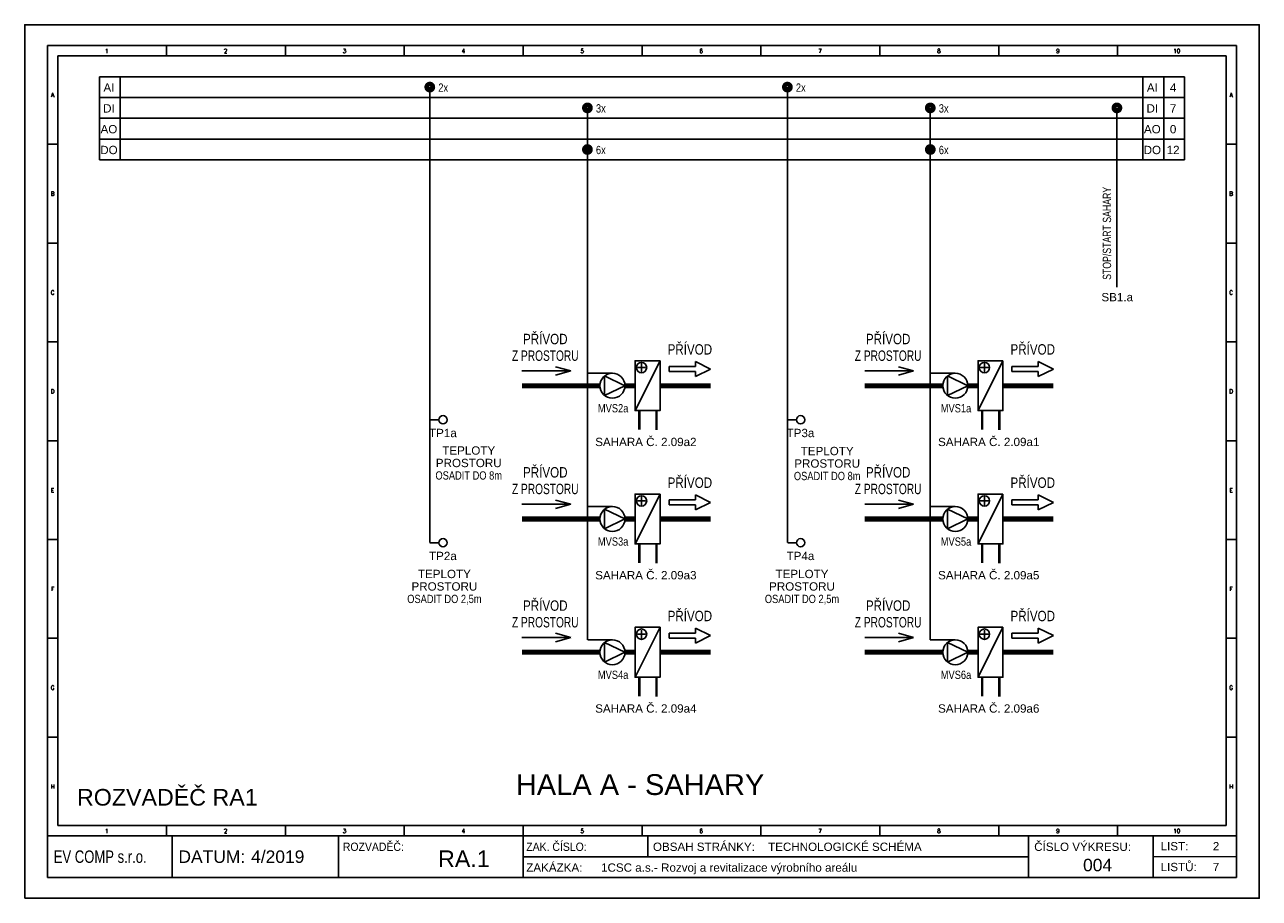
# Model space of a CAD drawing. Header units: millimetres. Extents: x -29085 to 3627694, y -159961 to 2281735.
# Tile 1 of 229: x -29085 to 615, y -150809 to -129809. Entities that reach past the tile are written whole.
import ezdxf
from ezdxf.enums import TextEntityAlignment as Align

# ---------------------------------------------------------------- set-up
doc = ezdxf.new("R2010")
doc.units = ezdxf.units.MM
doc.linetypes.add('ČÁRKOVANÁ2', pattern=[0.375, 0.25, -0.125])
for name, color, linetype in [('Přístroje MaR', 1, 'Continuous'), ('Přístroje VZT', 5, 'Continuous'), ('Výkres', 4, 'Continuous')]:
    doc.layers.add(name, color=color, linetype=linetype)
doc.layers.add('Výkres netisk', color=7, linetype='Continuous', plot=False)
doc.styles.add('ROMANS', font='romans.shx', dxfattribs={"width": 0.8})
doc.styles.get("Standard").update_dxf_attribs({"font": 'arial.ttf'})

msp = doc.modelspace()

# ---------------------------------------------------------------- linework, layer by layer
at = {"layer": 'Přístroje MaR', "linetype": 'ČÁRKOVANÁ2'}
for p, q in [((-19339.9, -142260.9, 46689), (-19339.9, -131311, 46689)), ((-10737.5, -142260.9, 46689), (-10737.5, -131311, 46689)), ((-15547.5, -144595.5, 31126), (-15547.5, -131807.5, 31126)), ((-7299.4, -144595.5, 31126), (-7299.4, -131807.5, 31126)), ((-2810.2, -136121.8, 31126), (-2810.2, -131804.6, 31126)), ((-15547.5, -138187.3, 31126), (-14945.5, -138187.3, 31126)), ((-7299.4, -138187.3, 31126), (-6697.4, -138187.3, 31126)), ((-19339.9, -139305.3, 46689), (-19121.7, -139305.3, 46689)), ((-10737.5, -139305.3, 46689), (-10519.3, -139305.3, 46689)), ((-15547.5, -141391.4, 31126), (-14945.5, -141391.4, 31126)), ((-7299.4, -141391.4, 31126), (-6697.4, -141391.4, 31126)), ((-19339.9, -142260.9, 46689), (-19121.7, -142260.9, 46689)), ((-10737.5, -142260.9, 46689), (-10519.3, -142260.9, 46689)), ((-15547.5, -144595.5, 31126), (-14945.5, -144595.5, 31126)), ((-7299.4, -144595.5, 31126), (-6697.4, -144595.5, 31126))]:
    msp.add_line(p, q, dxfattribs=at)
at = {"layer": 'Přístroje MaR'}
for points, elevation in [([(-19413.3, -131309.4, 112.4, 112.4, 1), (-19266.5, -131309.4, 112.4, 112.4, 1)], 46689), ([(-10810.9, -131309.4, 112.4, 112.4, 1), (-10664.2, -131309.4, 112.4, 112.4, 1)], 46689), ([(-15620.9, -131809.4, 112.4, 112.4, 1), (-15474.2, -131809.4, 112.4, 112.4, 1)], 31126), ([(-7372.8, -131809.4, 112.4, 112.4, 1), (-7226.1, -131809.4, 112.4, 112.4, 1)], 31126), ([(-2883.5, -131809.4, 112.4, 112.4, 1), (-2736.8, -131809.4, 112.4, 112.4, 1)], 31126), ([(-15620.9, -132809.4, 112.4, 112.4, 1), (-15474.2, -132809.4, 112.4, 112.4, 1)], 31126), ([(-7372.8, -132809.4, 112.4, 112.4, 1), (-7226.1, -132809.4, 112.4, 112.4, 1)], 31126)]:
    msp.add_lwpolyline(points, format="xyseb", close=True, dxfattribs=dict(at, elevation=elevation))
for centre in [(-19021.7, -139305.3, 46689), (-10419.3, -139305.3, 46689), (-19021.7, -142260.9, 46689), (-10419.3, -142260.9, 46689)]:
    msp.add_circle(centre, 100, dxfattribs=at)
at = {"layer": 'Přístroje VZT'}
for p, q in [((-16315.1, -138031.4, 31126), (-15950.6, -138132.7, 31126)), ((-13800, -137887.3, 31126), (-14400, -139087.3, 31126)), ((-14347.1, -138052.3, 31126), (-14147.1, -138052.3, 31126)), ((-14247.1, -138152.3, 31126), (-14247.1, -137952.3, 31126)), ((-13584.5, -138026.5, 31126), (-13584.5, -138148, 31126)), ((-13584.5, -138026.5, 31126), (-12949, -138026.5, 31126)), ((-12949, -137905, 31126), (-12949, -138026.5, 31126)), ((-12949, -137905, 31126), (-12584.5, -138087.3, 31126)), ((-12584.5, -138087.3, 31126), (-12949, -138269.5, 31126)), ((-8066.9, -138031.4, 31126), (-7702.4, -138132.7, 31126)), ((-5551.9, -137887.3, 31126), (-6151.9, -139087.3, 31126)), ((-6099, -138052.3, 31126), (-5899, -138052.3, 31126)), ((-5999, -138152.3, 31126), (-5999, -137952.3, 31126)), ((-5336.4, -138026.5, 31126), (-5336.4, -138148, 31126)), ((-5336.4, -138026.5, 31126), (-4700.9, -138026.5, 31126)), ((-4700.9, -137905, 31126), (-4700.9, -138026.5, 31126)), ((-4700.9, -137905, 31126), (-4336.4, -138087.3, 31126)), ((-4336.4, -138087.3, 31126), (-4700.9, -138269.5, 31126)), ((-17125.1, -138132.7, 31126), (-15950.6, -138132.7, 31126)), ((-16315.1, -138233.9, 31126), (-15950.6, -138132.7, 31126)), ((-15133.2, -138253.3, 31126), (-15133.2, -138721.3, 31126)), ((-14645.5, -138487.3, 31126), (-15133.2, -138253.3, 31126)), ((-13584.5, -138148, 31126), (-12949, -138148, 31126)), ((-12949, -138148, 31126), (-12949, -138269.5, 31126)), ((-8876.9, -138132.7, 31126), (-7702.4, -138132.7, 31126)), ((-8066.9, -138233.9, 31126), (-7702.4, -138132.7, 31126)), ((-6885.1, -138253.3, 31126), (-6885.1, -138721.3, 31126)), ((-6397.4, -138487.3, 31126), (-6885.1, -138253.3, 31126)), ((-5336.4, -138148, 31126), (-4700.9, -138148, 31126)), ((-4700.9, -138148, 31126), (-4700.9, -138269.5, 31126)), ((-14645.5, -138487.3, 31126), (-15133.2, -138721.3, 31126)), ((-6397.4, -138487.3, 31126), (-6885.1, -138721.3, 31126)), ((-17125.1, -141336.8, 31126), (-15950.6, -141336.8, 31126)), ((-16315.1, -141235.5, 31126), (-15950.6, -141336.8, 31126)), ((-16315.1, -141438, 31126), (-15950.6, -141336.8, 31126)), ((-13800, -141091.4, 31126), (-14400, -142291.4, 31126)), ((-14347.1, -141256.4, 31126), (-14147.1, -141256.4, 31126)), ((-14247.1, -141356.4, 31126), (-14247.1, -141156.4, 31126)), ((-13584.5, -141230.6, 31126), (-13584.5, -141352.1, 31126)), ((-13584.5, -141230.6, 31126), (-12949, -141230.6, 31126)), ((-13584.5, -141352.1, 31126), (-12949, -141352.1, 31126)), ((-12949, -141109.1, 31126), (-12949, -141230.6, 31126)), ((-12949, -141109.1, 31126), (-12584.5, -141291.4, 31126)), ((-12584.5, -141291.4, 31126), (-12949, -141473.6, 31126)), ((-12949, -141352.1, 31126), (-12949, -141473.6, 31126)), ((-8876.9, -141336.8, 31126), (-7702.4, -141336.8, 31126)), ((-8066.9, -141235.5, 31126), (-7702.4, -141336.8, 31126)), ((-8066.9, -141438, 31126), (-7702.4, -141336.8, 31126)), ((-5551.9, -141091.4, 31126), (-6151.9, -142291.4, 31126)), ((-6099, -141256.4, 31126), (-5899, -141256.4, 31126)), ((-5999, -141356.4, 31126), (-5999, -141156.4, 31126)), ((-5336.4, -141230.6, 31126), (-5336.4, -141352.1, 31126)), ((-5336.4, -141230.6, 31126), (-4700.9, -141230.6, 31126)), ((-5336.4, -141352.1, 31126), (-4700.9, -141352.1, 31126)), ((-4700.9, -141109.1, 31126), (-4700.9, -141230.6, 31126)), ((-4700.9, -141109.1, 31126), (-4336.4, -141291.4, 31126)), ((-4336.4, -141291.4, 31126), (-4700.9, -141473.6, 31126)), ((-4700.9, -141352.1, 31126), (-4700.9, -141473.6, 31126)), ((-15133.2, -141457.4, 31126), (-15133.2, -141925.4, 31126)), ((-14645.5, -141691.4, 31126), (-15133.2, -141457.4, 31126)), ((-6885.1, -141457.4, 31126), (-6885.1, -141925.4, 31126)), ((-6397.4, -141691.4, 31126), (-6885.1, -141457.4, 31126)), ((-14645.5, -141691.4, 31126), (-15133.2, -141925.4, 31126)), ((-6397.4, -141691.4, 31126), (-6885.1, -141925.4, 31126)), ((-13800, -144295.5, 31126), (-14400, -145495.5, 31126)), ((-12949, -144313.2, 31126), (-12949, -144434.7, 31126)), ((-12949, -144313.2, 31126), (-12584.5, -144495.5, 31126)), ((-5551.9, -144295.5, 31126), (-6151.9, -145495.5, 31126)), ((-4700.9, -144313.2, 31126), (-4700.9, -144434.7, 31126)), ((-4700.9, -144313.2, 31126), (-4336.4, -144495.5, 31126)), ((-17125.1, -144540.9, 31126), (-15950.6, -144540.9, 31126)), ((-16315.1, -144439.6, 31126), (-15950.6, -144540.9, 31126)), ((-16315.1, -144642.1, 31126), (-15950.6, -144540.9, 31126)), ((-14347.1, -144460.5, 31126), (-14147.1, -144460.5, 31126)), ((-14247.1, -144560.5, 31126), (-14247.1, -144360.5, 31126)), ((-13584.5, -144434.7, 31126), (-13584.5, -144556.2, 31126)), ((-13584.5, -144434.7, 31126), (-12949, -144434.7, 31126)), ((-13584.5, -144556.2, 31126), (-12949, -144556.2, 31126)), ((-12584.5, -144495.5, 31126), (-12949, -144677.7, 31126)), ((-12949, -144556.2, 31126), (-12949, -144677.7, 31126)), ((-8876.9, -144540.9, 31126), (-7702.4, -144540.9, 31126)), ((-8066.9, -144439.6, 31126), (-7702.4, -144540.9, 31126)), ((-8066.9, -144642.1, 31126), (-7702.4, -144540.9, 31126)), ((-6099, -144460.5, 31126), (-5899, -144460.5, 31126)), ((-5999, -144560.5, 31126), (-5999, -144360.5, 31126)), ((-5336.4, -144434.7, 31126), (-5336.4, -144556.2, 31126)), ((-5336.4, -144434.7, 31126), (-4700.9, -144434.7, 31126)), ((-5336.4, -144556.2, 31126), (-4700.9, -144556.2, 31126)), ((-4336.4, -144495.5, 31126), (-4700.9, -144677.7, 31126)), ((-4700.9, -144556.2, 31126), (-4700.9, -144677.7, 31126)), ((-15133.2, -144661.4, 31126), (-15133.2, -145129.5, 31126)), ((-14645.5, -144895.5, 31126), (-15133.2, -144661.4, 31126)), ((-14645.5, -144895.5, 31126), (-15133.2, -145129.5, 31126)), ((-6885.1, -144661.4, 31126), (-6885.1, -145129.5, 31126)), ((-6397.4, -144895.5, 31126), (-6885.1, -144661.4, 31126)), ((-6397.4, -144895.5, 31126), (-6885.1, -145129.5, 31126))]:
    msp.add_line(p, q, dxfattribs=at)
at = {"layer": 'Přístroje VZT', "elevation": 31126}
for points in [[(-13800, -137887.3), (-14400, -137887.3), (-14400, -139087.3), (-13800, -139087.3)], [(-5551.9, -137887.3), (-6151.9, -137887.3), (-6151.9, -139087.3), (-5551.9, -139087.3)], [(-13800, -141091.4), (-14400, -141091.4), (-14400, -142291.4), (-13800, -142291.4)], [(-5551.9, -141091.4), (-6151.9, -141091.4), (-6151.9, -142291.4), (-5551.9, -142291.4)], [(-13800, -144295.5), (-14400, -144295.5), (-14400, -145495.5), (-13800, -145495.5)], [(-5551.9, -144295.5), (-6151.9, -144295.5), (-6151.9, -145495.5), (-5551.9, -145495.5)]]:
    msp.add_lwpolyline(points, close=True, dxfattribs=at)
for points in [[(-15245.5, -138487.3, 121.5, 121.5, 0), (-17125.1, -138487.3, 0, 0, 0)], [(-14400, -138487.3, 121.5, 121.5, 0), (-14645.5, -138487.3, 0, 0, 0)], [(-12584.5, -138487.3, 121.5, 121.5, 0), (-13800, -138487.3, 0, 0, 0)], [(-6997.4, -138487.3, 121.5, 121.5, 0), (-8876.9, -138487.3, 0, 0, 0)], [(-6151.9, -138487.3, 121.5, 121.5, 0), (-6397.4, -138487.3, 0, 0, 0)], [(-4336.4, -138487.3, 121.5, 121.5, 0), (-5551.9, -138487.3, 0, 0, 0)], [(-15245.5, -141691.4, 121.5, 121.5, 0), (-17125.1, -141691.4, 0, 0, 0)], [(-14400, -141691.4, 121.5, 121.5, 0), (-14645.5, -141691.4, 0, 0, 0)], [(-12584.5, -141691.4, 121.5, 121.5, 0), (-13800, -141691.4, 0, 0, 0)], [(-6997.4, -141691.4, 121.5, 121.5, 0), (-8876.9, -141691.4, 0, 0, 0)], [(-6151.9, -141691.4, 121.5, 121.5, 0), (-6397.4, -141691.4, 0, 0, 0)], [(-4336.4, -141691.4, 121.5, 121.5, 0), (-5551.9, -141691.4, 0, 0, 0)], [(-15245.5, -144895.5, 121.5, 121.5, 0), (-17125.1, -144895.5, 0, 0, 0)], [(-14400, -144895.5, 121.5, 121.5, 0), (-14645.5, -144895.5, 0, 0, 0)], [(-12584.5, -144895.5, 121.5, 121.5, 0), (-13800, -144895.5, 0, 0, 0)], [(-6997.4, -144895.5, 121.5, 121.5, 0), (-8876.9, -144895.5, 0, 0, 0)], [(-6151.9, -144895.5, 121.5, 121.5, 0), (-6397.4, -144895.5, 0, 0, 0)], [(-4336.4, -144895.5, 121.5, 121.5, 0), (-5551.9, -144895.5, 0, 0, 0)]]:
    msp.add_lwpolyline(points, format="xyseb", dxfattribs=at)
at = {"layer": 'Přístroje VZT', "linetype": 'ČÁRKOVANÁ2', "lineweight": 0, "elevation": 31126}
for points in [[(-14298.1, -139547.7, 60, 60, 0), (-14298.1, -139087.3, 0, 0, 0)], [(-6050, -139547.7, 60, 60, 0), (-6050, -139087.3, 0, 0, 0)], [(-14298.1, -142751.7, 60, 60, 0), (-14298.1, -142291.4, 0, 0, 0)], [(-6050, -142751.7, 60, 60, 0), (-6050, -142291.4, 0, 0, 0)], [(-14298.1, -145955.8, 60, 60, 0), (-14298.1, -145495.5, 0, 0, 0)], [(-6050, -145955.8, 60, 60, 0), (-6050, -145495.5, 0, 0, 0)]]:
    msp.add_lwpolyline(points, format="xyseb", dxfattribs=at)
at = {"layer": 'Přístroje VZT', "linetype": 'Continuous', "lineweight": 0, "elevation": 31126}
for points in [[(-13886, -139552.3, 60, 60, 0), (-13886, -139087.3, 0, 0, 0)], [(-5637.9, -139552.3, 60, 60, 0), (-5637.9, -139087.3, 0, 0, 0)], [(-13886, -142756.4, 60, 60, 0), (-13886, -142291.4, 0, 0, 0)], [(-5637.9, -142756.4, 60, 60, 0), (-5637.9, -142291.4, 0, 0, 0)], [(-13886, -145960.5, 60, 60, 0), (-13886, -145495.5, 0, 0, 0)], [(-5637.9, -145960.5, 60, 60, 0), (-5637.9, -145495.5, 0, 0, 0)]]:
    msp.add_lwpolyline(points, format="xyseb", dxfattribs=at)
at = {"layer": 'Přístroje VZT'}
for centre, radius in [((-14247.1, -138052.3, 31126), 125), ((-5999, -138052.3, 31126), 125), ((-14945.5, -138487.3, 31126), 300), ((-6697.4, -138487.3, 31126), 300), ((-14247.1, -141256.4, 31126), 125), ((-5999, -141256.4, 31126), 125), ((-14945.5, -141691.4, 31126), 300), ((-6697.4, -141691.4, 31126), 300), ((-14247.1, -144460.5, 31126), 125), ((-5999, -144460.5, 31126), 125), ((-14945.5, -144895.5, 31126), 300), ((-6697.4, -144895.5, 31126), 300)]:
    msp.add_circle(centre, radius, dxfattribs=at)
at = {"layer": 'Výkres'}
for p, q in [((-28534.9, -130309.4, 31126), (-25674.9, -130309.4, 31126)), ((-28534.9, -130309.4, 31126), (-28534.9, -132684.4, 31126)), ((-28534.9, -130309.4, 31126), (-28534.9, -133169.4, 31126)), ((-28534.9, -130309.4, 31126), (-28534.9, -130809.4, 31126)), ((-28534.9, -130309.4, 31126), (-28034.9, -130309.4, 31126)), ((-25674.9, -130309.4, 31126), (-22814.9, -130309.4, 31126)), ((-25674.9, -130309.4, 31126), (-25674.9, -130559.4, 31126)), ((-22814.9, -130309.4, 31126), (-22814.9, -130559.4, 31126)), ((-19954.9, -130309.4, 31126), (-19954.9, -130559.4, 31126)), ((-17094.9, -130309.4, 31126), (-17094.9, -130559.4, 31126)), ((-14234.9, -130309.4, 31126), (-14234.9, -130559.4, 31126)), ((-11374.9, -130309.4, 31126), (-11374.9, -130559.4, 31126)), ((-8514.9, -130309.4, 31126), (-8514.9, -130559.4, 31126)), ((-5654.9, -130309.4, 31126), (-5654.9, -130559.4, 31126)), ((-2794.9, -130309.4, 31126), (-2794.9, -130559.4, 31126)), ((65.1, -130309.4, 31126), (-434.9, -130309.4, 31126)), ((-28284.9, -130559.4, 31126), (-184.9, -130559.4, 31126)), ((-28284.9, -130559.4, 31126), (-28284.9, -149059.4, 31126)), ((-184.9, -130559.4, 31126), (-184.9, -149059.4, 31126)), ((-27284.9, -131059.4, 31126), (-1184.9, -131059.4, 31126)), ((-27284.9, -133059.4, 31126), (-27284.9, -131059.4, 31126)), ((-26784.9, -133059.4, 31126), (-26784.9, -131059.4, 31126)), ((-2184.9, -131059.4, 31126), (-2184.9, -133059.4, 31126)), ((-1684.9, -131059.4, 31126), (-1684.9, -133059.4, 31126)), ((-1184.9, -131059.4, 31126), (-1184.9, -131059.4, 31126)), ((-1184.9, -131059.4, 31126), (-1184.9, -133059.4, 31126)), ((-27284.9, -131559.4, 31126), (-1184.9, -131559.4, 31126)), ((-27284.9, -132059.4, 31126), (-1184.9, -132059.4, 31126)), ((-28534.9, -132684.4, 31126), (-28284.9, -132684.4, 31126)), ((-27284.9, -132559.4, 31126), (-1184.9, -132559.4, 31126)), ((-184.9, -132684.4, 31126), (65.1, -132684.4, 31126)), ((-27284.9, -133059.4, 31126), (-1184.9, -133059.4, 31126)), ((-28534.9, -135059.4, 31126), (-28284.9, -135059.4, 31126)), ((-184.9, -135059.4, 31126), (65.1, -135059.4, 31126)), ((-28534.9, -137434.4, 31126), (-28284.9, -137434.4, 31126)), ((-184.9, -137434.4, 31126), (65.1, -137434.4, 31126)), ((-28534.9, -139809.4, 31126), (-28284.9, -139809.4, 31126)), ((-184.9, -139809.4, 31126), (65.1, -139809.4, 31126)), ((-28534.9, -142184.4, 31126), (-28284.9, -142184.4, 31126)), ((-184.9, -142184.4, 31126), (65.1, -142184.4, 31126)), ((-28534.9, -144559.4, 31126), (-28284.9, -144559.4, 31126)), ((-184.9, -144559.4, 31126), (65.1, -144559.4, 31126)), ((-184.9, -144559.4, 31126), (65.1, -144559.4, 31126)), ((-28534.9, -149309.4, 31126), (-28534.9, -145509.4, 31126)), ((-28534.9, -149309.4, 31126), (-28534.9, -145509.4, 31126)), ((-28534.9, -146934.4, 31126), (-28284.9, -146934.4, 31126)), ((-184.9, -146934.4, 31126), (65.1, -146934.4, 31126)), ((-184.9, -149059.4, 31126), (-28284.9, -149059.4, 31126)), ((-25674.9, -149059.4, 31126), (-25674.9, -149309.4, 31126)), ((-22814.9, -149059.4, 31126), (-22814.9, -149309.4, 31126)), ((-19954.9, -149059.4, 31126), (-19954.9, -149309.4, 31126)), ((-17094.9, -149059.4, 31126), (-17094.9, -149309.4, 31126)), ((-14234.9, -149059.4, 31126), (-14234.9, -149309.4, 31126)), ((-11374.9, -149059.4, 31126), (-11374.9, -149309.4, 31126)), ((-8514.9, -149059.4, 31126), (-8514.9, -149309.4, 31126)), ((-5654.9, -149059.4, 31126), (-5654.9, -149309.4, 31126)), ((-2794.9, -149059.4, 31126), (-2794.9, -149309.4, 31126)), ((-28534.9, -149309.4, 31126), (65.1, -149309.4, 31126)), ((-28534.9, -149309.4, 31126), (-24959.9, -149309.4, 31126)), ((-25534.9, -150309.4, 31126), (-25534.9, -149309.4, 31126)), ((-21534.9, -150309.4, 31126), (-21534.9, -149309.4, 31126)), ((-17094.9, -150309.4, 31126), (-17094.9, -149309.4, 31126)), ((-14094.9, -149809.4, 31126), (-14094.9, -149309.4, 31126)), ((-4934.9, -150309.4, 31126), (-4934.9, -149309.4, 31126)), ((-1934.9, -150309.4, 31126), (-1934.9, -149309.4, 31126)), ((-4934.9, -149809.4, 31126), (-17094.9, -149809.4, 31126)), ((-1934.9, -149809.4, 31126), (65.1, -149807.9, 31126))]:
    msp.add_line(p, q, dxfattribs=at)
at = {"layer": 'Výkres', "elevation": 31126}
msp.add_lwpolyline([(65.1, -150309.4), (-28534.9, -150309.4), (-28534.9, -130309.4), (65.1, -130309.4), (65.1, -150309.4)], close=True, dxfattribs=at)
at = {"layer": 'Výkres netisk', "color": 7, "elevation": 31126}
msp.add_lwpolyline([(-29084.9, -150809.4), (615.1, -150809.4), (615.1, -129809.4), (-29084.9, -129809.4)], close=True, dxfattribs=at)

# ---------------------------------------------------------------- texts
at = {"layer": 'Přístroje MaR', "width": 0.75}
msp.add_text('STOP/START SAHARY', height=200, rotation=90, dxfattribs=at).set_placement((-2950.4, -135942.7, 31126))
at = {"layer": 'Přístroje MaR'}
for s, p in [('SB1.a', (-2802.6, -136458.4, 31126)), ('TP1a', (-19024.3, -139724.1, 46689)), ('TP3a', (-10421.9, -139724.1, 46689)), ('TEPLOTY', (-18403, -140144.9, 31126)), ('TEPLOTY', (-9780.3, -140157.7, 31126)), ('PROSTORU', (-18403, -140444.9, 31126)), ('PROSTORU', (-9780.3, -140457.7, 31126)), ('TP2a', (-19024.3, -142679.6, 46689)), ('TP4a', (-10421.9, -142679.6, 46689)), ('TEPLOTY', (-18988.7, -143112.6, 31126)), ('TEPLOTY', (-10386.3, -143112.6, 31126)), ('PROSTORU', (-18988.7, -143412.6, 31126)), ('PROSTORU', (-10386.3, -143412.6, 31126))]:
    msp.add_text(s, height=200, dxfattribs=at).set_placement(p, align=Align.CENTER)
at = {"layer": 'Přístroje MaR', "width": 0.8}
for s, p in [('MVS2a', (-14929.6, -139128.9, 31126)), ('MVS1a', (-6681.5, -139128.9, 31126)), ('OSADIT DO 8m', (-18403, -140744.9, 31126)), ('OSADIT DO 8m', (-9780.3, -140757.7, 31126)), ('MVS3a', (-14929.6, -142333, 31126)), ('MVS5a', (-6681.5, -142333, 31126)), ('OSADIT DO 2,5m', (-18988.7, -143712.6, 31126)), ('OSADIT DO 2,5m', (-10386.3, -143712.6, 31126)), ('MVS4a', (-14929.6, -145537.1, 31126)), ('MVS6a', (-6681.5, -145537.1, 31126))]:
    msp.add_text(s, height=200, dxfattribs=at).set_placement(p, align=Align.CENTER)
at = {"layer": 'Přístroje MaR'}
for s, p in [('SAHARA Č. 2.09a2', (-12923, -139938.7, 31126)), ('SAHARA Č. 2.09a1', (-4674.9, -139938.7, 31126)), ('SAHARA Č. 2.09a3', (-12923, -143142.7, 31126)), ('SAHARA Č. 2.09a5', (-4674.9, -143142.7, 31126)), ('SAHARA Č. 2.09a4', (-12923, -146346.8, 31126)), ('SAHARA Č. 2.09a6', (-4674.9, -146346.8, 31126))]:
    msp.add_text(s, height=200, dxfattribs=at).set_placement(p, align=Align.RIGHT)
at = {"layer": 'Přístroje VZT'}
for s, width, p in [('PŘÍVOD', 0.8, (-16561.8, -137490.2, 31126)), ('PŘÍVOD', 0.8, (-16561.8, -137490.2, 31126)), ('PŘÍVOD', 0.8, (-8313.7, -137490.2, 31126)), ('PŘÍVOD', 0.8, (-8313.7, -137490.2, 31126)), ('PŘÍVOD', 0.8, (-13083.4, -137739.8, 31126)), ('PŘÍVOD', 0.8, (-4835.3, -137739.8, 31126)), ('Z PROSTORU', 0.7, (-16561.8, -137890.2, 31126)), ('Z PROSTORU', 0.7, (-8313.7, -137890.2, 31126)), ('PŘÍVOD', 0.8, (-16561.8, -140694.3, 31126)), ('PŘÍVOD', 0.8, (-16561.8, -140694.3, 31126)), ('PŘÍVOD', 0.8, (-8313.7, -140694.3, 31126)), ('PŘÍVOD', 0.8, (-8313.7, -140694.3, 31126)), ('PŘÍVOD', 0.8, (-13083.4, -140943.9, 31126)), ('PŘÍVOD', 0.8, (-4835.3, -140943.9, 31126)), ('Z PROSTORU', 0.7, (-16561.8, -141094.3, 31126)), ('Z PROSTORU', 0.7, (-8313.7, -141094.3, 31126)), ('PŘÍVOD', 0.8, (-16561.8, -143898.3, 31126)), ('PŘÍVOD', 0.8, (-16561.8, -143898.3, 31126)), ('PŘÍVOD', 0.8, (-8313.7, -143898.3, 31126)), ('PŘÍVOD', 0.8, (-8313.7, -143898.3, 31126)), ('Z PROSTORU', 0.7, (-16561.8, -144298.3, 31126)), ('PŘÍVOD', 0.8, (-13083.4, -144148, 31126)), ('Z PROSTORU', 0.7, (-8313.7, -144298.3, 31126)), ('PŘÍVOD', 0.8, (-4835.3, -144148, 31126))]:
    msp.add_text(s, height=250, dxfattribs=dict(at, width=width)).set_placement(p, align=Align.CENTER)
at = {"layer": 'Přístroje VZT', "color": 1}
msp.add_text('HALA A - SAHARY', height=500, dxfattribs=at).set_placement((-14280.9, -148326.5, 31126), align=Align.CENTER)
at = {"layer": 'Výkres', "style": 'ROMANS'}
for s, p in [('1', (-27112.3, -130490.2, 31126)), ('2', (-24252.3, -130490.2, 31126)), ('3', (-21392.3, -130490.2, 31126)), ('4', (-18532.3, -130490.2, 31126)), ('5', (-15672.3, -130490.2, 31126)), ('6', (-12812.3, -130490.2, 31126)), ('7', (-9952.3, -130490.2, 31126)), ('8', (-7092.3, -130490.2, 31126)), ('9', (-4232.3, -130490.2, 31126)), ('10', (-1372.3, -130490.2, 31126)), ('A', (-28412.6, -131547.3, 31126)), ('A', (-62.6, -131547.3, 31126)), ('B', (-28412.6, -133922.3, 31126)), ('B', (-62.6, -133922.3, 31126)), ('C', (-28412.6, -136297.3, 31126)), ('C', (-62.6, -136297.3, 31126)), ('D', (-28412.6, -138672.3, 31126)), ('D', (-62.6, -138672.3, 31126)), ('E', (-28412.6, -141047.3, 31126)), ('E', (-62.6, -141047.3, 31126)), ('F', (-28412.6, -143422.3, 31126)), ('F', (-62.6, -143422.3, 31126)), ('G', (-28412.6, -145797.3, 31126)), ('G', (-62.6, -145797.3, 31126)), ('H', (-28412.6, -148172.3, 31126)), ('H', (-62.6, -148172.3, 31126)), ('1', (-27112.3, -149240.2, 31126)), ('2', (-24252.3, -149240.2, 31126)), ('3', (-21392.3, -149240.2, 31126)), ('4', (-18532.3, -149240.2, 31126)), ('5', (-15672.3, -149240.2, 31126)), ('6', (-12812.3, -149240.2, 31126)), ('7', (-9952.3, -149240.2, 31126)), ('8', (-7092.3, -149240.2, 31126)), ('9', (-4232.3, -149240.2, 31126)), ('10', (-1372.3, -149240.2, 31126))]:
    msp.add_text(s, height=100, dxfattribs=at).set_placement(p, align=Align.CENTER)
at = {"layer": 'Výkres'}
for s, height, p in [('AI', 200, (-27058.4, -131420.8, 31126)), ('AI', 200, (-1958.4, -131420.8, 31126)), ('4', 200, (-1458.4, -131420.8, 31126)), ('DI', 200, (-27058.4, -131920.8, 31126)), ('DI', 200, (-1958.4, -131920.8, 31126)), ('7', 200, (-1458.4, -131920.8, 31126)), ('AO', 200, (-27058.4, -132420.8, 31126)), ('AO', 200, (-1958.4, -132420.8, 31126)), ('0', 200, (-1458.4, -132420.8, 31126)), ('DO', 200, (-27058.4, -132920.8, 31126)), ('DO', 200, (-1958.4, -132920.8, 31126)), ('12', 200, (-1458.4, -132920.8, 31126)), ('RA.1', 400, (-18519.6, -150058.9, 31126)), ('2', 200, (-425, -149657.2, 31126)), ('004', 300, (-3275, -150159.8, 31126)), ('7', 200, (-425, -150157.2, 31126))]:
    msp.add_text(s, height=height, dxfattribs=at).set_placement(p, align=Align.CENTER)
at = {"layer": 'Výkres', "width": 0.8}
for s, p in [('2x', (-19017.3, -131420.8, 46689)), ('2x', (-10414.9, -131420.8, 46689)), ('3x', (-15224.9, -131920.8, 31126)), ('3x', (-6976.8, -131920.8, 31126)), ('6x', (-15224.9, -132920.8, 31126)), ('6x', (-6976.8, -132920.8, 31126))]:
    msp.add_text(s, height=200, dxfattribs=at).set_placement(p, align=Align.CENTER)
at = {"layer": 'Výkres'}
for s, height, p in [('ROZVADĚČ RA1', 400, (-27827.1, -148581.4, 31126)), ('DATUM:', 300, (-25386.5, -149958.9, 31126)), ('4/2019', 300, (-23638.5, -149958.9, 31126)), ('OBSAH STRÁNKY: ', 200, (-13971.8, -149670.8, 31126)), ('TECHNOLOGICKÉ SCHÉMA', 200, (-11201.6, -149670.8, 31126)), ('ČÍSLO VÝKRESU:', 200, (-4800, -149670.8, 31126)), ('LIST:', 200, (-1759.3, -149657.2, 31126)), ('ZAKÁZKA:', 200, (-17019.1, -150170.8, 31126)), ('1CSC a.s.- Rozvoj a revitalizace výrobního areálu', 200, (-15219.9, -150170.8, 31126)), ('LISTŮ:', 200, (-1759.3, -150157.2, 31126))]:
    msp.add_text(s, height=height, dxfattribs=at).set_placement(p)
for s, height, width, p in [('EV COMP s.r.o.', 300, 0.75, (-28386.5, -149958.9, 31126)), ('ROZVADĚČ:', 200, 0.9, (-21430.8, -149670.8, 31126)), ('ZAK. ČÍSLO:', 200, 0.9, (-17019.1, -149670.8, 31126))]:
    msp.add_text(s, height=height, dxfattribs=dict(at, width=width)).set_placement(p)

doc.saveas('drawing.dxf')
